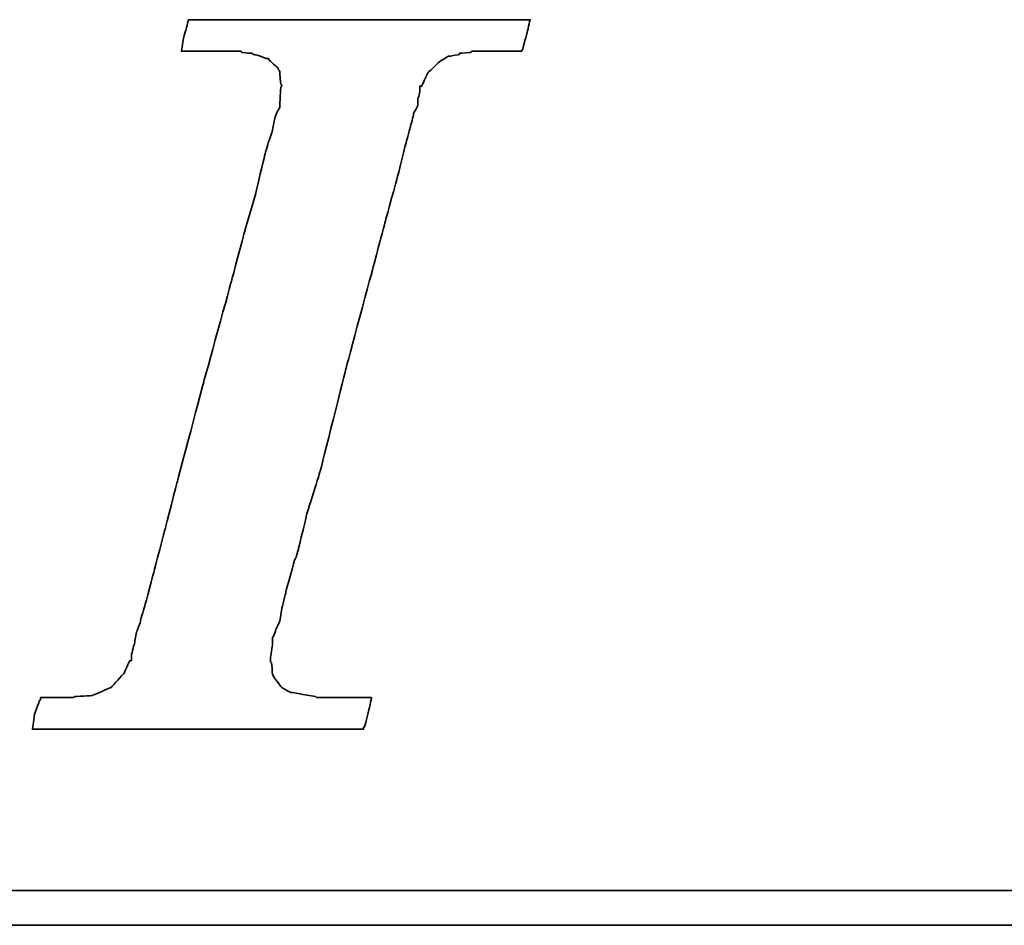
# Model space of a CAD drawing. Header units: inches. Extents: x 11 to 362, y 96 to 274.
# Tile 31 of 48: x 288.09 to 293.68, y 185.58 to 190.73. Entities that reach past the tile are written whole.
import ezdxf

# ---------------------------------------------------------------- set-up
doc = ezdxf.new("R2010")
doc.units = ezdxf.units.IN
doc.header["$LTSCALE"] = 0.25
doc.layers.add('DIM', color=4, linetype='Continuous')
doc.layers.add('layer 1', color=7, linetype='Continuous')

# ---------------------------------------------------------------- blocks, each defined once
blk = doc.blocks.new('TBI MOTION logo(完整正式版)')
at = {"layer": 'layer 1', "color": 22, "lineweight": 35}
for points, knots in [([(-40.59125, -7.94375), (-40.59125, -7.94375), (-40.97375, -7.94375), (-40.97375, -7.94375), (-40.97375, -7.94375), (-40.97375, -7.94375), (-41.38125, -7.94375), (-41.38125, -7.94375), (-41.38125, -7.94375), (-41.38125, -7.94375), (-41.54875, -7.94375), (-41.54875, -7.94375), (-41.54875, -7.94375), (-41.54875, -7.94375), (-41.59875, -7.94375), (-41.59875, -7.94375), (-41.59875, -7.94375), (-41.59875, -7.94375), (-41.88375, -7.94375), (-41.88375, -7.94375), (-41.88375, -7.94375), (-41.88375, -7.94375), (-41.90875, -7.91875), (-41.90875, -7.91875), (-41.90875, -7.91875), (-41.90875, -7.91875), (-42.19875, -7.87125), (-42.19875, -7.87125), (-42.19875, -7.87125), (-42.19875, -7.87125), (-42.43875, -7.82375), (-42.43875, -7.82375), (-42.43875, -7.82375), (-42.43875, -7.82375), (-42.45875, -7.82375), (-42.45875, -7.82375), (-42.45875, -7.82375), (-42.45875, -7.82375), (-42.48625, -7.82375), (-42.48625, -7.82375), (-42.48625, -7.82375), (-42.48625, -7.82375), (-42.67625, -7.72375), (-42.67625, -7.72375), (-42.67625, -7.72375), (-42.67625, -7.72375), (-42.70125, -7.70375), (-42.70125, -7.70375), (-42.70125, -7.70375), (-42.70125, -7.70375), (-42.72375, -7.67875), (-42.72375, -7.67875), (-42.72375, -7.67875), (-42.72375, -7.67875), (-42.86875, -7.48875), (-42.86875, -7.48875), (-42.86875, -7.48875), (-42.86875, -7.48875), (-42.89375, -7.43875), (-42.89375, -7.43875), (-42.89375, -7.43875), (-42.89375, -7.43875), (-42.91875, -7.38875), (-42.91875, -7.38875), (-42.91875, -7.38875), (-42.91875, -7.38875), (-42.93875, -7.12875), (-42.93875, -7.12875), (-42.93875, -7.12875), (-42.93875, -7.12875), (-42.96375, -7.10375), (-42.96375, -7.10375), (-42.96375, -7.10375), (-42.96375, -7.10375), (-42.96375, -7.05375), (-42.96375, -7.05375), (-42.96375, -7.05375), (-42.96375, -7.05375), (-42.96375, -7.00875), (-42.96375, -7.00875), (-42.96375, -7.00875), (-42.96375, -7.00875), (-42.91875, -6.69625), (-42.91875, -6.69625), (-42.91875, -6.69625), (-42.91875, -6.69625), (-42.91875, -6.62375), (-42.91875, -6.62375), (-42.91875, -6.62375), (-42.91875, -6.62375), (-42.91875, -6.59625), (-42.91875, -6.59625), (-42.91875, -6.59625), (-42.91875, -6.59625), (-42.91875, -6.57375), (-42.91875, -6.57375), (-42.91875, -6.57375), (-42.91875, -6.57375), (-42.91875, -6.52875), (-42.91875, -6.52875), (-42.91875, -6.52875), (-42.91875, -6.52875), (-42.89375, -6.50375), (-42.89375, -6.50375), (-42.89375, -6.50375), (-42.89375, -6.50375), (-42.84375, -6.38375), (-42.84375, -6.38375), (-42.84375, -6.38375), (-42.84375, -6.38375), (-42.84375, -6.35875), (-42.84375, -6.35875), (-42.84375, -6.35875), (-42.84375, -6.35875), (-42.74625, -6.14375), (-42.74625, -6.14375), (-42.74625, -6.14375), (-42.74625, -6.14375), (-42.70125, -5.85375), (-42.70125, -5.85375), (-42.70125, -5.85375), (-42.70125, -5.85375), (-42.60375, -5.47125), (-42.60375, -5.47125), (-42.60375, -5.47125), (-42.60375, -5.47125), (-42.60375, -5.44875), (-42.60375, -5.44875), (-42.60375, -5.44875), (-42.60375, -5.44875), (-42.38875, -4.67875), (-42.38875, -4.67875), (-42.38875, -4.67875), (-42.38875, -4.67875), (-42.36375, -4.65375), (-42.36375, -4.65375), (-42.36375, -4.65375), (-42.36375, -4.65375), (-42.12375, -3.69625), (-42.12375, -3.69625), (-42.12375, -3.69625), (-42.12375, -3.69625), (-42.12375, -3.67374), (-42.12375, -3.67374), (-42.12375, -3.67374), (-42.12375, -3.67374), (-41.78875, -2.59374), (-41.78875, -2.59374), (-41.78875, -2.59374), (-41.78875, -2.59374), (-41.18875, -0.19375), (-41.18875, -0.19375), (-41.18875, -0.19375), (-41.18875, -0.19375), (-40.54375, 2.20624), (-40.54375, 2.20624), (-40.54375, 2.20624), (-40.54375, 2.20624), (-40.25375, 3.30875), (-40.25375, 3.30875), (-40.25375, 3.30875), (-40.25375, 3.30875), (-39.98875, 4.27125), (-39.98875, 4.27125), (-39.98875, 4.27125), (-39.98875, 4.27125), (-39.77375, 5.13125), (-39.77375, 5.13125), (-39.77375, 5.13125), (-39.77375, 5.13125), (-39.67875, 5.47125), (-39.67875, 5.47125), (-39.67875, 5.47125), (-39.67875, 5.47125), (-39.60375, 5.75625), (-39.60375, 5.75625), (-39.60375, 5.75625), (-39.60375, 5.75625), (-39.60375, 5.78125), (-39.60375, 5.78125), (-39.60375, 5.78125), (-39.60375, 5.78125), (-39.50875, 5.97125), (-39.50875, 5.97125), (-39.50875, 5.97125), (-39.50875, 5.97125), (-39.50875, 6.13875), (-39.50875, 6.13875), (-39.50875, 6.13875), (-39.50875, 6.13875), (-39.48625, 6.16625), (-39.48625, 6.16625), (-39.48625, 6.16625), (-39.48625, 6.16625), (-39.46125, 6.28625), (-39.46125, 6.28625), (-39.46125, 6.28625), (-39.46125, 6.28625), (-39.46125, 6.42625), (-39.46125, 6.42625), (-39.46125, 6.42625), (-39.46125, 6.42625), (-39.41375, 6.42625), (-39.41375, 6.42625), (-39.41375, 6.42625), (-39.41375, 6.42625), (-39.29375, 6.69125), (-39.29375, 6.69125), (-39.29375, 6.69125), (-39.29375, 6.69125), (-39.26875, 6.74125), (-39.26875, 6.74125), (-39.26875, 6.74125), (-39.26875, 6.74125), (-39.24375, 6.76625), (-39.24375, 6.76625), (-39.24375, 6.76625), (-39.24375, 6.76625), (-38.98375, 7.00624), (-38.98375, 7.00624), (-38.98375, 7.00624), (-38.98375, 7.00624), (-38.95625, 7.02624), (-38.95625, 7.02624), (-38.95625, 7.02624), (-38.95625, 7.02624), (-38.78875, 7.12624), (-38.78875, 7.12624), (-38.78875, 7.12624), (-38.78875, 7.12624), (-38.76375, 7.12624), (-38.76375, 7.12624), (-38.76375, 7.12624), (-38.76375, 7.12624), (-38.74375, 7.12624), (-38.74375, 7.12624), (-38.74375, 7.12624), (-38.74375, 7.12624), (-38.52875, 7.17125), (-38.52875, 7.17125), (-38.52875, 7.17125), (-38.52875, 7.17125), (-38.52875, 7.19624), (-38.52875, 7.19624), (-38.52875, 7.19624), (-38.52875, 7.19624), (-38.50375, 7.19624), (-38.50375, 7.19624), (-38.50375, 7.19624), (-38.50375, 7.19624), (-38.26125, 7.21875), (-38.26125, 7.21875), (-38.26125, 7.21875), (-38.26125, 7.21875), (-38.23875, 7.24624), (-38.23875, 7.24624), (-38.23875, 7.24624), (-38.23875, 7.24624), (-38.21625, 7.24624), (-38.21625, 7.24624), (-38.21625, 7.24624), (-38.21625, 7.24624), (-38.18875, 7.24624), (-38.18875, 7.24624), (-38.18875, 7.24624), (-38.18875, 7.24624), (-37.90375, 7.24624), (-37.90375, 7.24624), (-37.90375, 7.24624), (-37.90375, 7.24624), (-37.85375, 7.24624), (-37.85375, 7.24624), (-37.85375, 7.24624), (-37.85375, 7.24624), (-37.75875, 7.24624), (-37.75875, 7.24624), (-37.75875, 7.24624), (-37.75875, 7.24624), (-37.42375, 7.24624), (-37.42375, 7.24624), (-37.42375, 7.24624), (-37.42375, 7.24624), (-37.08875, 7.24624), (-37.08875, 7.24624), (-37.08875, 7.24624), (-37.08875, 7.24624), (-37.06375, 7.24624), (-37.06375, 7.24624), (-37.06375, 7.24624), (-37.06375, 7.24624), (-37.06375, 7.26624), (-37.06375, 7.26624), (-37.06375, 7.26624), (-37.06375, 7.26624), (-37.03875, 7.29125), (-37.03875, 7.29125), (-37.03875, 7.29125), (-37.03875, 7.29125), (-37.03875, 7.31625), (-37.03875, 7.31625), (-37.03875, 7.31625), (-37.03875, 7.31625), (-36.94125, 7.67625), (-36.94125, 7.67625), (-36.94125, 7.67625), (-36.94125, 7.67625), (-36.86875, 7.98625), (-36.86875, 7.98625), (-36.86875, 7.98625), (-36.86875, 7.98625), (-36.98875, 7.98625), (-36.98875, 7.98625), (-36.98875, 7.98625), (-36.98875, 7.98625), (-37.42375, 7.98625), (-37.42375, 7.98625), (-37.42375, 7.98625), (-37.42375, 7.98625), (-37.94875, 7.98625), (-37.94875, 7.98625), (-37.94875, 7.98625), (-37.94875, 7.98625), (-38.57375, 7.98625), (-38.57375, 7.98625), (-38.57375, 7.98625), (-38.57375, 7.98625), (-39.29375, 7.98625), (-39.29375, 7.98625), (-39.29375, 7.98625), (-39.29375, 7.98625), (-40.82875, 7.98625), (-40.82875, 7.98625), (-40.82875, 7.98625), (-40.82875, 7.98625), (-42.36375, 7.98625), (-42.36375, 7.98625), (-42.36375, 7.98625), (-42.36375, 7.98625), (-43.08375, 7.98625), (-43.08375, 7.98625), (-43.08375, 7.98625), (-43.08375, 7.98625), (-43.70875, 7.98625), (-43.70875, 7.98625), (-43.70875, 7.98625), (-43.70875, 7.98625), (-44.23375, 7.98625), (-44.23375, 7.98625), (-44.23375, 7.98625), (-44.23375, 7.98625), (-44.66875, 7.98625), (-44.66875, 7.98625), (-44.66875, 7.98625), (-44.66875, 7.98625), (-44.88375, 7.98625), (-44.88375, 7.98625), (-44.88375, 7.98625), (-44.88375, 7.98625), (-44.90875, 7.94125), (-44.90875, 7.94125), (-44.90875, 7.94125), (-44.90875, 7.94125), (-44.90875, 7.91625), (-44.90875, 7.91625), (-44.90875, 7.91625), (-44.90875, 7.91625), (-45.00375, 7.55625), (-45.00375, 7.55625), (-45.00375, 7.55625), (-45.00375, 7.55625), (-45.05375, 7.24624), (-45.05375, 7.24624), (-45.05375, 7.24624), (-45.05375, 7.24624), (-44.61875, 7.24624), (-44.61875, 7.24624), (-44.61875, 7.24624), (-44.61875, 7.24624), (-44.11375, 7.24624), (-44.11375, 7.24624), (-44.11375, 7.24624), (-44.11375, 7.24624), (-43.99375, 7.24624), (-43.99375, 7.24624), (-43.99375, 7.24624), (-43.99375, 7.24624), (-43.94625, 7.24624), (-43.94625, 7.24624), (-43.94625, 7.24624), (-43.94625, 7.24624), (-43.92374, 7.24624), (-43.92374, 7.24624), (-43.92374, 7.24624), (-43.92374, 7.24624), (-43.65875, 7.24624), (-43.65875, 7.24624), (-43.65875, 7.24624), (-43.65875, 7.24624), (-43.63875, 7.21875), (-43.63875, 7.21875), (-43.63875, 7.21875), (-43.63875, 7.21875), (-43.46875, 7.19624), (-43.46875, 7.19624), (-43.46875, 7.19624), (-43.46875, 7.19624), (-43.39875, 7.19624), (-43.39875, 7.19624), (-43.39875, 7.19624), (-43.39875, 7.19624), (-43.37125, 7.17125), (-43.37125, 7.17125), (-43.37125, 7.17125), (-43.37125, 7.17125), (-43.34875, 7.17125), (-43.34875, 7.17125), (-43.34875, 7.17125), (-43.34875, 7.17125), (-43.20375, 7.12624), (-43.20375, 7.12624), (-43.20375, 7.12624), (-43.20375, 7.12624), (-43.05875, 7.07624), (-43.05875, 7.07624), (-43.05875, 7.07624), (-43.05875, 7.07624), (-43.01375, 7.07624), (-43.01375, 7.07624), (-43.01375, 7.07624), (-43.01375, 7.07624), (-42.98875, 7.02624), (-42.98875, 7.02624), (-42.98875, 7.02624), (-42.98875, 7.02624), (-42.79875, 6.86125), (-42.79875, 6.86125), (-42.79875, 6.86125), (-42.79875, 6.86125), (-42.77375, 6.81125), (-42.77375, 6.81125), (-42.77375, 6.81125), (-42.77375, 6.81125), (-42.74625, 6.76625), (-42.74625, 6.76625), (-42.74625, 6.76625), (-42.74625, 6.76625), (-42.72375, 6.47625), (-42.72375, 6.47625), (-42.72375, 6.47625), (-42.72375, 6.47625), (-42.70125, 6.45124), (-42.70125, 6.45124), (-42.70125, 6.45124), (-42.70125, 6.45124), (-42.70125, 6.42625), (-42.70125, 6.42625), (-42.70125, 6.42625), (-42.70125, 6.42625), (-42.72375, 6.40625), (-42.72375, 6.40625), (-42.72375, 6.40625), (-42.72375, 6.40625), (-42.74625, 5.97125), (-42.74625, 5.97125), (-42.74625, 5.97125), (-42.74625, 5.97125), (-42.74625, 5.94625), (-42.74625, 5.94625), (-42.74625, 5.94625), (-42.74625, 5.94625), (-42.74625, 5.92625), (-42.74625, 5.92625), (-42.74625, 5.92625), (-42.74625, 5.92625), (-42.77375, 5.87625), (-42.77375, 5.87625), (-42.77375, 5.87625), (-42.77375, 5.87625), (-42.81875, 5.80625), (-42.81875, 5.80625), (-42.81875, 5.80625), (-42.81875, 5.80625), (-42.86875, 5.63625), (-42.86875, 5.63625), (-42.86875, 5.63625), (-42.86875, 5.63625), (-42.91875, 5.39625), (-42.91875, 5.39625), (-42.91875, 5.39625), (-42.91875, 5.39625), (-42.91875, 5.37124), (-42.91875, 5.37124), (-42.91875, 5.37124), (-42.91875, 5.37124), (-43.01375, 5.10874), (-43.01375, 5.10874), (-43.01375, 5.10874), (-43.01375, 5.10874), (-43.10875, 4.77124), (-43.10875, 4.77124), (-43.10875, 4.77124), (-43.10875, 4.77124), (-43.29875, 3.95625), (-43.29875, 3.95625), (-43.29875, 3.95625), (-43.29875, 3.95625), (-43.58875, 2.95125), (-43.58875, 2.95125), (-43.58875, 2.95125), (-43.58875, 2.95125), (-43.87375, 1.87125), (-43.87375, 1.87125), (-43.87375, 1.87125), (-43.87375, 1.87125), (-44.52625, -0.50374), (-44.52625, -0.50374), (-44.52625, -0.50374), (-44.52625, -0.50374), (-45.14875, -2.85375), (-45.14875, -2.85375), (-45.14875, -2.85375), (-45.14875, -2.85375), (-45.43375, -3.95875), (-45.43375, -3.95875), (-45.43375, -3.95875), (-45.43375, -3.95875), (-45.69875, -4.96875), (-45.69875, -4.96875), (-45.69875, -4.96875), (-45.69875, -4.96875), (-45.91375, -5.78375), (-45.91375, -5.78375), (-45.91375, -5.78375), (-45.91375, -5.78375), (-46.01375, -6.11875), (-46.01375, -6.11875), (-46.01375, -6.11875), (-46.01375, -6.11875), (-46.01375, -6.14375), (-46.01375, -6.14375), (-46.01375, -6.14375), (-46.01375, -6.14375), (-46.10875, -6.40875), (-46.10875, -6.40875), (-46.10875, -6.40875), (-46.10875, -6.40875), (-46.15375, -6.64875), (-46.15375, -6.64875), (-46.15375, -6.64875), (-46.15375, -6.64875), (-46.20375, -6.83875), (-46.20375, -6.83875), (-46.20375, -6.83875), (-46.20375, -6.83875), (-46.22875, -6.93375), (-46.22875, -6.93375), (-46.22875, -6.93375), (-46.22875, -6.93375), (-46.22875, -7.07875), (-46.22875, -7.07875), (-46.22875, -7.07875), (-46.22875, -7.07875), (-46.27375, -7.07875), (-46.27375, -7.07875), (-46.27375, -7.07875), (-46.27375, -7.07875), (-46.39375, -7.34375), (-46.39375, -7.34375), (-46.39375, -7.34375), (-46.39375, -7.34375), (-46.39375, -7.36875), (-46.39375, -7.36875), (-46.39375, -7.36875), (-46.39375, -7.36875), (-46.42125, -7.38875), (-46.42125, -7.38875), (-46.42125, -7.38875), (-46.42125, -7.38875), (-46.68375, -7.67875), (-46.68375, -7.67875), (-46.68375, -7.67875), (-46.68375, -7.67875), (-46.70875, -7.70375), (-46.70875, -7.70375), (-46.70875, -7.70375), (-46.70875, -7.70375), (-46.75375, -7.72375), (-46.75375, -7.72375), (-46.75375, -7.72375), (-46.75375, -7.72375), (-47.08875, -7.87125), (-47.08875, -7.87125), (-47.08875, -7.87125), (-47.08875, -7.87125), (-47.11625, -7.87125), (-47.11625, -7.87125), (-47.11625, -7.87125), (-47.11625, -7.87125), (-47.13875, -7.89375), (-47.13875, -7.89375), (-47.13875, -7.89375), (-47.13875, -7.89375), (-47.56875, -7.91875), (-47.56875, -7.91875), (-47.56875, -7.91875), (-47.56875, -7.91875), (-47.59625, -7.94375), (-47.59625, -7.94375), (-47.59625, -7.94375), (-47.59625, -7.94375), (-47.64375, -7.94375), (-47.64375, -7.94375), (-47.64375, -7.94375), (-47.64375, -7.94375), (-47.73625, -7.94375), (-47.73625, -7.94375), (-47.73625, -7.94375), (-47.73625, -7.94375), (-48.07375, -7.94375), (-48.07375, -7.94375), (-48.07375, -7.94375), (-48.07375, -7.94375), (-48.36125, -7.94375), (-48.36125, -7.94375), (-48.36125, -7.94375), (-48.36125, -7.94375), (-48.36125, -7.96625), (-48.36125, -7.96625), (-48.36125, -7.96625), (-48.36125, -7.96625), (-48.36125, -7.99125), (-48.36125, -7.99125), (-48.36125, -7.99125), (-48.36125, -7.99125), (-48.38875, -8.01375), (-48.38875, -8.01375), (-48.38875, -8.01375), (-48.38875, -8.01375), (-48.50875, -8.34875), (-48.50875, -8.34875), (-48.50875, -8.34875), (-48.50875, -8.34875), (-48.55375, -8.68625), (-48.55375, -8.68625), (-48.55375, -8.68625), (-48.55375, -8.68625), (-48.45875, -8.68625), (-48.45875, -8.68625), (-48.45875, -8.68625), (-48.45875, -8.68625), (-48.07375, -8.68625), (-48.07375, -8.68625), (-48.07375, -8.68625), (-48.07375, -8.68625), (-47.52375, -8.68625), (-47.52375, -8.68625), (-47.52375, -8.68625), (-47.52375, -8.68625), (-46.92375, -8.68625), (-46.92375, -8.68625), (-46.92375, -8.68625), (-46.92375, -8.68625), (-46.25375, -8.68625), (-46.25375, -8.68625), (-46.25375, -8.68625), (-46.25375, -8.68625), (-46.20375, -8.68625), (-46.20375, -8.68625), (-46.20375, -8.68625), (-46.20375, -8.68625), (-44.71375, -8.68625), (-44.71375, -8.68625), (-44.71375, -8.68625), (-44.71375, -8.68625), (-43.22875, -8.68625), (-43.22875, -8.68625), (-43.22875, -8.68625), (-43.22875, -8.68625), (-42.55875, -8.68625), (-42.55875, -8.68625), (-42.55875, -8.68625), (-42.55875, -8.68625), (-42.50875, -8.68625), (-42.50875, -8.68625), (-42.50875, -8.68625), (-42.50875, -8.68625), (-41.93375, -8.68625), (-41.93375, -8.68625), (-41.93375, -8.68625), (-41.93375, -8.68625), (-41.38125, -8.68625), (-41.38125, -8.68625), (-41.38125, -8.68625), (-41.38125, -8.68625), (-40.97375, -8.68625), (-40.97375, -8.68625), (-40.97375, -8.68625), (-40.97375, -8.68625), (-40.78125, -8.68625), (-40.78125, -8.68625), (-40.78125, -8.68625), (-40.78125, -8.68625), (-40.78125, -8.63875), (-40.78125, -8.63875), (-40.78125, -8.63875), (-40.78125, -8.63875), (-40.75875, -8.63875), (-40.75875, -8.63875), (-40.75875, -8.63875), (-40.75875, -8.63875), (-40.66375, -8.27875), (-40.66375, -8.27875), (-40.66375, -8.27875), (-40.66375, -8.27875), (-40.59125, -7.94375), (-40.59125, -7.94375)], [0, 0, 0, 0, 0.00558659, 0.00558659, 0.00558659, 0.0055866, 0.01117318, 0.01117318, 0.01117318, 0.01117319, 0.01675978, 0.01675978, 0.01675978, 0.01675979, 0.02234637, 0.02234637, 0.02234637, 0.02234638, 0.02793296, 0.02793296, 0.02793296, 0.02793297, 0.03351955, 0.03351955, 0.03351955, 0.03351956, 0.03910615, 0.03910615, 0.03910615, 0.03910616, 0.04469274, 0.04469274, 0.04469274, 0.04469275, 0.05027933, 0.05027933, 0.05027933, 0.05027934, 0.05586592, 0.05586592, 0.05586592, 0.05586593, 0.06145251, 0.06145251, 0.06145251, 0.06145252, 0.06703911, 0.06703911, 0.06703911, 0.06703912, 0.0726257, 0.0726257, 0.0726257, 0.07262571, 0.07821229, 0.07821229, 0.07821229, 0.0782123, 0.08379888, 0.08379888, 0.08379888, 0.08379889, 0.08938547, 0.08938547, 0.08938547, 0.08938548, 0.09497207, 0.09497207, 0.09497207, 0.09497208, 0.10055866, 0.10055866, 0.10055866, 0.10055867, 0.10614525, 0.10614525, 0.10614525, 0.10614526, 0.11173184, 0.11173184, 0.11173184, 0.11173185, 0.11731844, 0.11731844, 0.11731844, 0.11731845, 0.12290503, 0.12290503, 0.12290503, 0.12290504, 0.12849162, 0.12849162, 0.12849162, 0.12849163, 0.13407821, 0.13407821, 0.13407821, 0.13407822, 0.1396648, 0.1396648, 0.1396648, 0.13966481, 0.1452514, 0.1452514, 0.1452514, 0.14525141, 0.15083799, 0.15083799, 0.15083799, 0.150838, 0.15642458, 0.15642458, 0.15642458, 0.15642459, 0.16201117, 0.16201117, 0.16201117, 0.16201118, 0.16759777, 0.16759777, 0.16759777, 0.16759778, 0.17318436, 0.17318436, 0.17318436, 0.17318437, 0.17877095, 0.17877095, 0.17877095, 0.17877096, 0.18435754, 0.18435754, 0.18435754, 0.18435755, 0.18994413, 0.18994413, 0.18994413, 0.18994414, 0.19553073, 0.19553073, 0.19553073, 0.19553074, 0.20111732, 0.20111732, 0.20111732, 0.20111733, 0.20670391, 0.20670391, 0.20670391, 0.20670392, 0.2122905, 0.2122905, 0.2122905, 0.21229051, 0.21787709, 0.21787709, 0.21787709, 0.2178771, 0.22346369, 0.22346369, 0.22346369, 0.2234637, 0.22905028, 0.22905028, 0.22905028, 0.22905029, 0.23463687, 0.23463687, 0.23463687, 0.23463688, 0.24022346, 0.24022346, 0.24022346, 0.24022347, 0.24581006, 0.24581006, 0.24581006, 0.24581007, 0.25139665, 0.25139665, 0.25139665, 0.25139666, 0.25698324, 0.25698324, 0.25698324, 0.25698325, 0.26256983, 0.26256983, 0.26256983, 0.26256984, 0.26815642, 0.26815642, 0.26815642, 0.26815643, 0.27374302, 0.27374302, 0.27374302, 0.27374303, 0.27932961, 0.27932961, 0.27932961, 0.27932962, 0.2849162, 0.2849162, 0.2849162, 0.28491621, 0.29050279, 0.29050279, 0.29050279, 0.2905028, 0.29608939, 0.29608939, 0.29608939, 0.2960894, 0.30167598, 0.30167598, 0.30167598, 0.30167599, 0.30726257, 0.30726257, 0.30726257, 0.30726258, 0.31284916, 0.31284916, 0.31284916, 0.31284917, 0.31843575, 0.31843575, 0.31843575, 0.31843576, 0.32402235, 0.32402235, 0.32402235, 0.32402236, 0.32960894, 0.32960894, 0.32960894, 0.32960895, 0.33519553, 0.33519553, 0.33519553, 0.33519554, 0.34078212, 0.34078212, 0.34078212, 0.34078213, 0.34636872, 0.34636872, 0.34636872, 0.34636873, 0.35195531, 0.35195531, 0.35195531, 0.35195532, 0.3575419, 0.3575419, 0.3575419, 0.35754191, 0.36312849, 0.36312849, 0.36312849, 0.3631285, 0.36871508, 0.36871508, 0.36871508, 0.36871509, 0.37430168, 0.37430168, 0.37430168, 0.37430169, 0.37988827, 0.37988827, 0.37988827, 0.37988828, 0.38547486, 0.38547486, 0.38547486, 0.38547487, 0.39106145, 0.39106145, 0.39106145, 0.39106146, 0.39664804, 0.39664804, 0.39664804, 0.39664805, 0.40223464, 0.40223464, 0.40223464, 0.40223465, 0.40782123, 0.40782123, 0.40782123, 0.40782124, 0.41340782, 0.41340782, 0.41340782, 0.41340783, 0.41899441, 0.41899441, 0.41899441, 0.41899442, 0.42458101, 0.42458101, 0.42458101, 0.42458102, 0.4301676, 0.4301676, 0.4301676, 0.43016761, 0.43575419, 0.43575419, 0.43575419, 0.4357542, 0.44134078, 0.44134078, 0.44134078, 0.44134079, 0.44692737, 0.44692737, 0.44692737, 0.44692738, 0.45251397, 0.45251397, 0.45251397, 0.45251398, 0.45810056, 0.45810056, 0.45810056, 0.45810057, 0.46368715, 0.46368715, 0.46368715, 0.46368716, 0.46927374, 0.46927374, 0.46927374, 0.46927375, 0.47486034, 0.47486034, 0.47486034, 0.47486035, 0.48044693, 0.48044693, 0.48044693, 0.48044694, 0.48603352, 0.48603352, 0.48603352, 0.48603353, 0.49162011, 0.49162011, 0.49162011, 0.49162012, 0.4972067, 0.4972067, 0.4972067, 0.49720671, 0.5027933, 0.5027933, 0.5027933, 0.50279331, 0.50837989, 0.50837989, 0.50837989, 0.5083799, 0.51396648, 0.51396648, 0.51396648, 0.51396649, 0.51955307, 0.51955307, 0.51955307, 0.51955308, 0.52513966, 0.52513966, 0.52513966, 0.52513967, 0.53072626, 0.53072626, 0.53072626, 0.53072627, 0.53631285, 0.53631285, 0.53631285, 0.53631286, 0.54189944, 0.54189944, 0.54189944, 0.54189945, 0.54748603, 0.54748603, 0.54748603, 0.54748604, 0.55307263, 0.55307263, 0.55307263, 0.55307264, 0.55865922, 0.55865922, 0.55865922, 0.55865923, 0.56424581, 0.56424581, 0.56424581, 0.56424582, 0.5698324, 0.5698324, 0.5698324, 0.56983241, 0.57541899, 0.57541899, 0.57541899, 0.575419, 0.58100559, 0.58100559, 0.58100559, 0.5810056, 0.58659218, 0.58659218, 0.58659218, 0.58659219, 0.59217877, 0.59217877, 0.59217877, 0.59217878, 0.59776536, 0.59776536, 0.59776536, 0.59776537, 0.60335196, 0.60335196, 0.60335196, 0.60335197, 0.60893855, 0.60893855, 0.60893855, 0.60893856, 0.61452514, 0.61452514, 0.61452514, 0.61452515, 0.62011173, 0.62011173, 0.62011173, 0.62011174, 0.62569832, 0.62569832, 0.62569832, 0.62569833, 0.63128492, 0.63128492, 0.63128492, 0.63128493, 0.63687151, 0.63687151, 0.63687151, 0.63687152, 0.6424581, 0.6424581, 0.6424581, 0.64245811, 0.64804469, 0.64804469, 0.64804469, 0.6480447, 0.65363128, 0.65363128, 0.65363128, 0.65363129, 0.65921788, 0.65921788, 0.65921788, 0.65921789, 0.66480447, 0.66480447, 0.66480447, 0.66480448, 0.67039106, 0.67039106, 0.67039106, 0.67039107, 0.67597765, 0.67597765, 0.67597765, 0.67597766, 0.68156425, 0.68156425, 0.68156425, 0.68156426, 0.68715084, 0.68715084, 0.68715084, 0.68715085, 0.69273743, 0.69273743, 0.69273743, 0.69273744, 0.69832402, 0.69832402, 0.69832402, 0.69832403, 0.70391061, 0.70391061, 0.70391061, 0.70391062, 0.70949721, 0.70949721, 0.70949721, 0.70949722, 0.7150838, 0.7150838, 0.7150838, 0.71508381, 0.72067039, 0.72067039, 0.72067039, 0.7206704, 0.72625698, 0.72625698, 0.72625698, 0.72625699, 0.73184358, 0.73184358, 0.73184358, 0.73184359, 0.73743017, 0.73743017, 0.73743017, 0.73743018, 0.74301676, 0.74301676, 0.74301676, 0.74301677, 0.74860335, 0.74860335, 0.74860335, 0.74860336, 0.75418994, 0.75418994, 0.75418994, 0.75418995, 0.75977654, 0.75977654, 0.75977654, 0.75977655, 0.76536313, 0.76536313, 0.76536313, 0.76536314, 0.77094972, 0.77094972, 0.77094972, 0.77094973, 0.77653631, 0.77653631, 0.77653631, 0.77653632, 0.78212291, 0.78212291, 0.78212291, 0.78212292, 0.7877095, 0.7877095, 0.7877095, 0.78770951, 0.79329609, 0.79329609, 0.79329609, 0.7932961, 0.79888268, 0.79888268, 0.79888268, 0.79888269, 0.80446927, 0.80446927, 0.80446927, 0.80446928, 0.81005587, 0.81005587, 0.81005587, 0.81005588, 0.81564246, 0.81564246, 0.81564246, 0.81564247, 0.82122905, 0.82122905, 0.82122905, 0.82122906, 0.82681564, 0.82681564, 0.82681564, 0.82681565, 0.83240223, 0.83240223, 0.83240223, 0.83240224, 0.83798883, 0.83798883, 0.83798883, 0.83798884, 0.84357542, 0.84357542, 0.84357542, 0.84357543, 0.84916201, 0.84916201, 0.84916201, 0.84916202, 0.8547486, 0.8547486, 0.8547486, 0.85474861, 0.8603352, 0.8603352, 0.8603352, 0.86033521, 0.86592179, 0.86592179, 0.86592179, 0.8659218, 0.87150838, 0.87150838, 0.87150838, 0.87150839, 0.87709497, 0.87709497, 0.87709497, 0.87709498, 0.88268156, 0.88268156, 0.88268156, 0.88268157, 0.88826816, 0.88826816, 0.88826816, 0.88826817, 0.89385475, 0.89385475, 0.89385475, 0.89385476, 0.89944134, 0.89944134, 0.89944134, 0.89944135, 0.90502793, 0.90502793, 0.90502793, 0.90502794, 0.91061453, 0.91061453, 0.91061453, 0.91061454, 0.91620112, 0.91620112, 0.91620112, 0.91620113, 0.92178771, 0.92178771, 0.92178771, 0.92178772, 0.9273743, 0.9273743, 0.9273743, 0.92737431, 0.93296089, 0.93296089, 0.93296089, 0.9329609, 0.93854749, 0.93854749, 0.93854749, 0.9385475, 0.94413408, 0.94413408, 0.94413408, 0.94413409, 0.94972067, 0.94972067, 0.94972067, 0.94972068, 0.95530726, 0.95530726, 0.95530726, 0.95530727, 0.96089385, 0.96089385, 0.96089385, 0.96089386, 0.96648045, 0.96648045, 0.96648045, 0.96648046, 0.97206704, 0.97206704, 0.97206704, 0.97206705, 0.97765363, 0.97765363, 0.97765363, 0.97765364, 0.98324022, 0.98324022, 0.98324022, 0.98324023, 0.98882682, 0.98882682, 0.98882682, 0.98882683, 0.99441341, 0.99441341, 0.99441341, 0.99441342, 1, 1, 1, 1]), ([(75.90875, -9.47875), (75.90875, -9.47875), (75.90875, -12.28625), (75.90875, -12.28625), (75.90875, -12.28625), (75.90875, -12.28625), (75.90875, -12.47875), (75.90875, -12.47875), (75.90875, -12.47875), (75.90875, -12.47875), (75.71625, -12.47875), (75.71625, -12.47875), (75.71625, -12.47875), (75.71625, -12.47875), (-88.32875, -12.47875), (-88.32875, -12.47875), (-88.32875, -12.47875), (-88.32875, -12.47875), (-88.32875, -13.29375), (-88.32875, -13.29375), (-88.32875, -13.29375), (-88.32875, -13.29375), (82.89125, -13.29375), (82.89125, -13.29375), (82.89125, -13.29375), (82.89125, -13.29375), (75.90875, -9.47875), (75.90875, -9.47875)], [0, 0, 0, 0, 0.14285714, 0.14285714, 0.14285714, 0.14285715, 0.28571429, 0.28571429, 0.28571429, 0.2857143, 0.42857143, 0.42857143, 0.42857143, 0.42857144, 0.57142857, 0.57142857, 0.57142857, 0.57142858, 0.71428571, 0.71428571, 0.71428571, 0.71428572, 0.85714286, 0.85714286, 0.85714286, 0.85714287, 1, 1, 1, 1])]:
    blk.add_open_spline(points, degree=3, knots=knots, dxfattribs=at)

msp = doc.modelspace()

# ---------------------------------------------------------------- block references
at = {"layer": 'DIM', "xscale": 0.2416979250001, "yscale": 0.2416979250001, "zscale": 0.2416979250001}
msp.add_blockref('TBI MOTION logo(完整正式版)', (299.9017, 188.797), dxfattribs=at)

doc.saveas('drawing.dxf')
